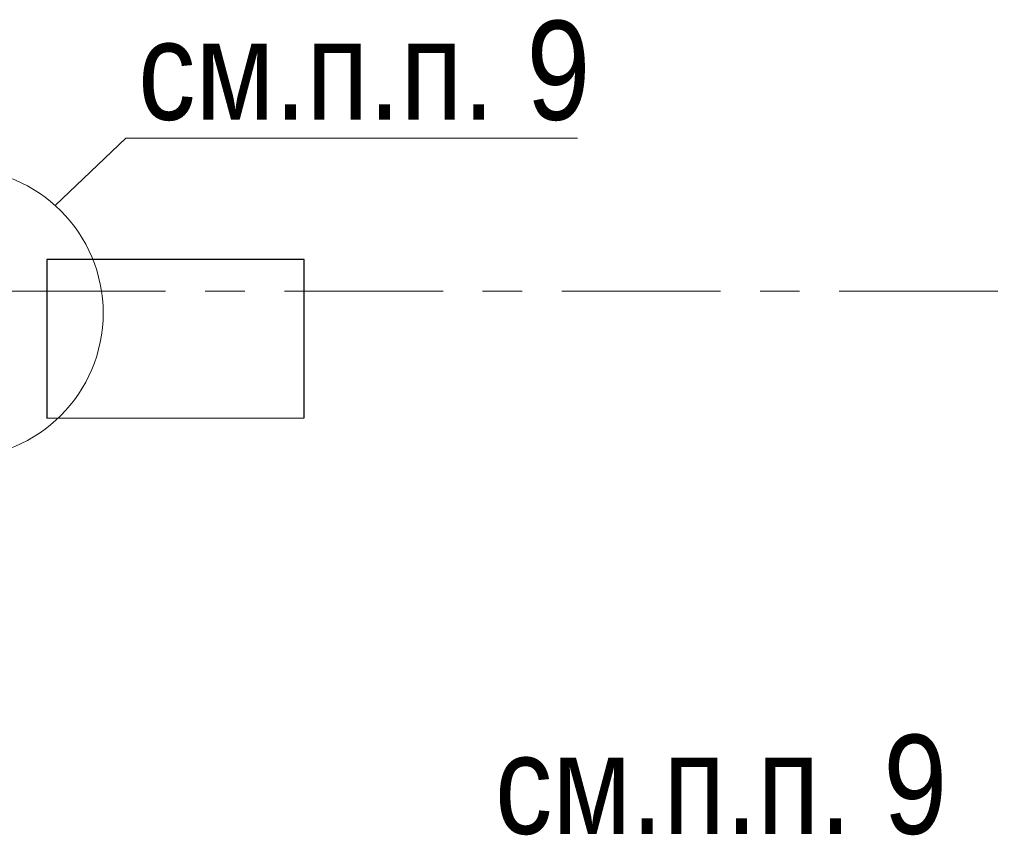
# Model space of a CAD drawing. Header units: metres. Extents: x -38 to 93, y -15 to 21.
# Tile 129 of 256: x 52 to 54.49, y 11.42 to 13.49. Entities that reach past the tile are written whole.
import ezdxf

# ---------------------------------------------------------------- set-up
doc = ezdxf.new("R2010")
doc.units = ezdxf.units.M
doc.linetypes.add('______11', pattern=[0.5, 0.4, -0.05, 0, -0.05])
doc.linetypes.add('______5', pattern=[1.1, 0.8, -0.1, 0.1, -0.1])
for name, color, linetype, lineweight in [('XR$1$Осевая линия (1)', 7, '______5', 13), ('XR$4$Общий слой (1)_1', 7, 'Continuous', 13), ('XR$4$Перекрытие (1)', 7, 'Continuous', 35), ('XR$4$Фундамент (1)_1', 7, 'Continuous', 35)]:
    doc.layers.add(name, color=color, linetype=linetype, lineweight=lineweight)
doc.styles.add('ARIAL', font='arial.ttf')

msp = doc.modelspace()

# ---------------------------------------------------------------- linework, layer by layer
at = {"layer": 'XR$1$Осевая линия (1)', "color": 253, "linetype": '______11', "lineweight": 13, "true_color": 0xa0a0a0, "transparency": 33554687}
msp.add_line((-2.63, 12.8), (62.6, 12.8), dxfattribs=at)
at = {"layer": 'XR$4$Общий слой (1)_1', "color": 7, "linetype": 'Continuous', "lineweight": 13, "transparency": 33554687}
msp.add_lwpolyline([(52.0908, 13.0168), (52.2695, 13.1861), (53.4095, 13.1861)], dxfattribs=at)
msp.add_circle((51.8472, 12.7448), 0.3652, dxfattribs=at)
at = {"layer": 'XR$4$Перекрытие (1)', "color": 7, "linetype": 'Continuous', "lineweight": 25, "transparency": 33554687}
for p, q in [((52.7199, 12.8802), (52.0699, 12.8801)), ((52.0699, 12.8801), (52.07, 12.4801)), ((52.72, 12.4802), (52.7199, 12.8802)), ((52.07, 12.4801), (52.72, 12.4802))]:
    msp.add_line(p, q, dxfattribs=at)

# ---------------------------------------------------------------- texts
at = {"layer": 'XR$4$Фундамент (1)_1', "color": 7, "linetype": 'Continuous', "lineweight": 13, "transparency": 33554687, "char_height": 0.25, "width": 1.482417, "attachment_point": 4, "style": 'ARIAL'}
for insert in [(52.3005, 13.3561), (53.2011, 11.5537)]:
    msp.add_mtext('\\W0.83;см.п.п. 9', dxfattribs=dict(at, insert=insert))

doc.saveas('drawing.dxf')
